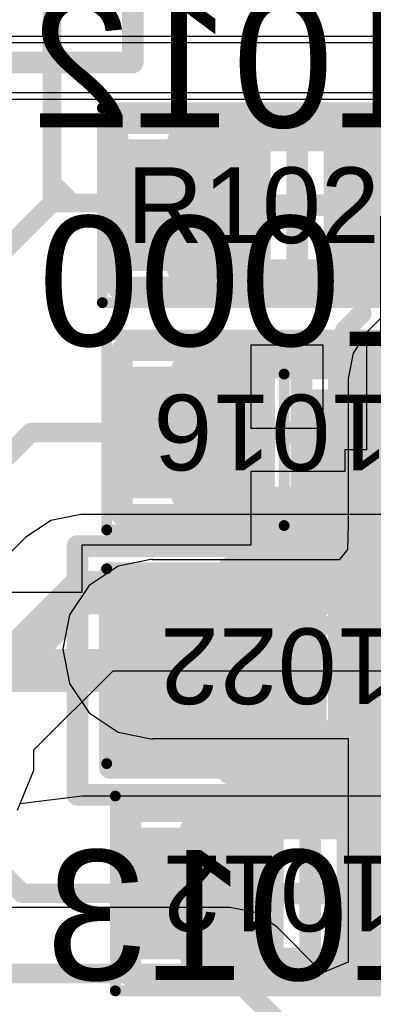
# Model space of a CAD drawing. Header units: inches. Extents: x -6 to 11.2, y -2.2 to 8.3.
# Tile 168 of 256: x 2.309 to 2.3733, y 1.2995 to 1.4786. Entities that reach past the tile are written whole.
import ezdxf

# ---------------------------------------------------------------- set-up
doc = ezdxf.new("R2010")
doc.units = ezdxf.units.IN
doc.header["$MEASUREMENT"] = 0
for name, color, linetype in [('Board Layer Stack Bottom Overlay', 54, 'Continuous'), ('Board Layer Stack Bottom Solder', 6, 'Continuous'), ('Bottom Comp Body -Top13)-Comp Body -Bot14)', 56, 'Continuous'), ('Bottom Comp Outline -Top11)-Comp Outline -Bot12)', 56, 'Continuous'), ('Bottom Courtyard -Top15)-Courtyard -Bot16)', 56, 'Continuous'), ('Bottom Paste', 16, 'Continuous'), ('Dimension', 6, 'Continuous'), ('Layer 1- Top', 1, 'Continuous'), ('Layer 3- Inner', 16, 'Continuous'), ('Layer 4- Inner', 76, 'Continuous'), ('Layer 8- Bottom', 5, 'Continuous'), ('Top Comp Body -Top13)-Comp Body -Bot14)', 56, 'Continuous'), ('Top Comp Outline -Top11)-Comp Outline -Bot12)', 56, 'Continuous'), ('Top Courtyard -Top15)-Courtyard -Bot16)', 56, 'Continuous'), ('Top Overlay', 2, 'Continuous'), ('Top Paste', 8, 'Continuous'), ('Top Solder', 216, 'Continuous')]:
    doc.layers.add(name, color=color, linetype=linetype)
doc.styles.add('Arial', font='txt', dxfattribs={"height": 0.2})

# ---------------------------------------------------------------- blocks, each defined once
blk = doc.blocks.new('DO_214AC_U_B_14')
at = {"layer": 'Bottom Courtyard -Top15)-Courtyard -Bot16)'}
for points in [[(0.14173, -0.0689, 0.00394, 0.00394, 0), (0.14173, 0.0689, 0.00394, 0.00394, 0)], [(-0.14173, -0.0689, 0.00394, 0.00394, 0), (0.14173, -0.0689, 0.00394, 0.00394, 0)]]:
    blk.add_lwpolyline(points, format="xyseb", dxfattribs=at)
blk.add_lwpolyline([(0.14075, -0.0689, 0.00197, 0.00197, 1), (0.14272, -0.0689, 0.00197, 0.00197, 1)], format="xyseb", close=True, dxfattribs=at)
blk.add_lwpolyline([(0.14075, -0.0689, 0.00197, 0.00197, 1), (0.14272, -0.0689, 0.00197, 0.00197, 1)], format="xyseb", close=True, dxfattribs=at)
blk = doc.blocks.new('L15002_035_263')
at = {"layer": 'Layer 1- Top'}
for points in [[(-0.03179, 0.01), (-0.00679, 0.01), (-0.00679, -0.01), (-0.03179, -0.01)], [(0.00679, 0.01), (0.03179, 0.01), (0.03179, -0.01), (0.00679, -0.01)]]:
    blk.add_hatch(color=7, dxfattribs=at).paths.add_polyline_path(points)
at = {"layer": 'Top Paste'}
for points in [[(-0.03179, 0.01), (-0.00679, 0.01), (-0.00679, -0.01), (-0.03179, -0.01)], [(0.00679, 0.01), (0.03179, 0.01), (0.03179, -0.01), (0.00679, -0.01)]]:
    blk.add_hatch(color=8, dxfattribs=at).paths.add_polyline_path(points)
at = {"layer": 'Top Solder'}
for points in [[(-0.03376, 0.01197), (-0.00482, 0.01197), (-0.00482, -0.01197), (-0.03376, -0.01197)], [(0.00482, 0.01197), (0.03376, 0.01197), (0.03376, -0.01197), (0.00482, -0.01197)]]:
    blk.add_hatch(color=216, dxfattribs=at).paths.add_polyline_path(points)
at = {"layer": 'Top Comp Body -Top13)-Comp Body -Bot14)'}
for points in [[(0.02165, 0.01181, 0.00394, 0.00394, 0), (-0.02165, 0.01181, 0.00394, 0.00394, 0)], [(0.02165, 0.01181, 0.00394, 0.00394, 0), (0.02165, -0.01181, 0.00394, 0.00394, 0)], [(0.02165, -0.01181, 0.00394, 0.00394, 0), (-0.02165, -0.01181, 0.00394, 0.00394, 0)]]:
    blk.add_lwpolyline(points, format="xyseb", dxfattribs=at)
for points in [[(0.02067, 0.01181, 0.00197, 0.00197, 1), (0.02264, 0.01181, 0.00197, 0.00197, 1)], [(0.02067, 0.01181, 0.00197, 0.00197, 1), (0.02264, 0.01181, 0.00197, 0.00197, 1)], [(0.02067, -0.01181, 0.00197, 0.00197, 1), (0.02264, -0.01181, 0.00197, 0.00197, 1)], [(0.02067, -0.01181, 0.00197, 0.00197, 1), (0.02264, -0.01181, 0.00197, 0.00197, 1)]]:
    blk.add_lwpolyline(points, format="xyseb", close=True, dxfattribs=at)
at = {"layer": 'Top Comp Outline -Top11)-Comp Outline -Bot12)'}
for points in [[(0.03268, 0.01496, 0.00394, 0.00394, 0), (-0.03268, 0.01496, 0.00394, 0.00394, 0)], [(0.03268, 0.01496, 0.00394, 0.00394, 0), (0.03268, -0.01496, 0.00394, 0.00394, 0)], [(0.03268, -0.01496, 0.00394, 0.00394, 0), (-0.03268, -0.01496, 0.00394, 0.00394, 0)]]:
    blk.add_lwpolyline(points, format="xyseb", dxfattribs=at)
for points in [[(0.03169, 0.01496, 0.00197, 0.00197, 1), (0.03366, 0.01496, 0.00197, 0.00197, 1)], [(0.03169, 0.01496, 0.00197, 0.00197, 1), (0.03366, 0.01496, 0.00197, 0.00197, 1)], [(0.03169, -0.01496, 0.00197, 0.00197, 1), (0.03366, -0.01496, 0.00197, 0.00197, 1)], [(0.03169, -0.01496, 0.00197, 0.00197, 1), (0.03366, -0.01496, 0.00197, 0.00197, 1)]]:
    blk.add_lwpolyline(points, format="xyseb", close=True, dxfattribs=at)
at = {"layer": 'Top Courtyard -Top15)-Courtyard -Bot16)'}
for points in [[(0.03543, 0.01772, 0.00197, 0.00197, 0), (-0.03543, 0.01772, 0.00197, 0.00197, 0)], [(0.03543, 0.01772, 0.00197, 0.00197, 0), (0.03543, -0.01772, 0.00197, 0.00197, 0)], [(0, 0.01181, 0.00394, 0.00394, 0), (0, -0.01181, 0.00394, 0.00394, 0)], [(0.01181, 0, 0.00394, 0.00394, 0), (-0.01181, 0, 0.00394, 0.00394, 0)], [(0.03543, -0.01772, 0.00197, 0.00197, 0), (-0.03543, -0.01772, 0.00197, 0.00197, 0)]]:
    blk.add_lwpolyline(points, format="xyseb", dxfattribs=at)
for points in [[(0.03494, 0.01772, 0.000984, 0.000984, 1), (0.03593, 0.01772, 0.000984, 0.000984, 1)], [(0.03494, 0.01772, 0.000984, 0.000984, 1), (0.03593, 0.01772, 0.000984, 0.000984, 1)], [(-0.00098, 0.01181, 0.00197, 0.00197, 1), (0.00098, 0.01181, 0.00197, 0.00197, 1)], [(-0.0128, 0, 0.00197, 0.00197, 1), (-0.01083, 0, 0.00197, 0.00197, 1)], [(0.01083, 0, 0.00197, 0.00197, 1), (0.0128, 0, 0.00197, 0.00197, 1)], [(-0.00098, -0.01181, 0.00197, 0.00197, 1), (0.00098, -0.01181, 0.00197, 0.00197, 1)], [(0.03494, -0.01772, 0.000984, 0.000984, 1), (0.03593, -0.01772, 0.000984, 0.000984, 1)], [(0.03494, -0.01772, 0.000984, 0.000984, 1), (0.03593, -0.01772, 0.000984, 0.000984, 1)]]:
    blk.add_lwpolyline(points, format="xyseb", close=True, dxfattribs=at)
at = {"layer": 'Top Overlay'}
for points in [[(0.01988, 0.01614, 0.00394, 0.00394, 0), (-0.0187, 0.01614, 0.00394, 0.00394, 0)], [(0.01988, -0.01614, 0.00394, 0.00394, 0), (-0.0187, -0.01614, 0.00394, 0.00394, 0)]]:
    blk.add_lwpolyline(points, format="xyseb", dxfattribs=at)
for points in [[(0.0189, 0.01614, 0.00197, 0.00197, 1), (0.02087, 0.01614, 0.00197, 0.00197, 1)], [(0.0189, -0.01614, 0.00197, 0.00197, 1), (0.02087, -0.01614, 0.00197, 0.00197, 1)]]:
    blk.add_lwpolyline(points, format="xyseb", close=True, dxfattribs=at)
at = {"layer": 'Top Comp Outline -Top11)-Comp Outline -Bot12)', "style": 'Arial'}
blk.add_text('R1022', height=0.01378, dxfattribs=at).set_placement((-0.03099, -0.00689))
blk = doc.blocks.new('L15002_035_265')
at = {"layer": 'Layer 1- Top'}
for points in [[(-0.03179, 0.01), (-0.00679, 0.01), (-0.00679, -0.01), (-0.03179, -0.01)], [(0.00679, 0.01), (0.03179, 0.01), (0.03179, -0.01), (0.00679, -0.01)]]:
    blk.add_hatch(color=7, dxfattribs=at).paths.add_polyline_path(points)
at = {"layer": 'Top Paste'}
for points in [[(-0.03179, 0.01), (-0.00679, 0.01), (-0.00679, -0.01), (-0.03179, -0.01)], [(0.00679, 0.01), (0.03179, 0.01), (0.03179, -0.01), (0.00679, -0.01)]]:
    blk.add_hatch(color=8, dxfattribs=at).paths.add_polyline_path(points)
at = {"layer": 'Top Solder'}
for points in [[(-0.03376, 0.01197), (-0.00482, 0.01197), (-0.00482, -0.01197), (-0.03376, -0.01197)], [(0.00482, 0.01197), (0.03376, 0.01197), (0.03376, -0.01197), (0.00482, -0.01197)]]:
    blk.add_hatch(color=216, dxfattribs=at).paths.add_polyline_path(points)
at = {"layer": 'Top Comp Body -Top13)-Comp Body -Bot14)'}
for points in [[(-0.02165, -0.01181, 0.00394, 0.00394, 0), (-0.02165, 0.01181, 0.00394, 0.00394, 0)], [(-0.02165, 0.01181, 0.00394, 0.00394, 0), (0.02165, 0.01181, 0.00394, 0.00394, 0)], [(-0.02165, -0.01181, 0.00394, 0.00394, 0), (0.02165, -0.01181, 0.00394, 0.00394, 0)]]:
    blk.add_lwpolyline(points, format="xyseb", dxfattribs=at)
for points in [[(-0.02264, 0.01181, 0.00197, 0.00197, 1), (-0.02067, 0.01181, 0.00197, 0.00197, 1)], [(-0.02264, 0.01181, 0.00197, 0.00197, 1), (-0.02067, 0.01181, 0.00197, 0.00197, 1)], [(-0.02264, -0.01181, 0.00197, 0.00197, 1), (-0.02067, -0.01181, 0.00197, 0.00197, 1)], [(-0.02264, -0.01181, 0.00197, 0.00197, 1), (-0.02067, -0.01181, 0.00197, 0.00197, 1)]]:
    blk.add_lwpolyline(points, format="xyseb", close=True, dxfattribs=at)
at = {"layer": 'Top Comp Outline -Top11)-Comp Outline -Bot12)'}
for points in [[(-0.03268, 0.01496, 0.00394, 0.00394, 0), (0.03268, 0.01496, 0.00394, 0.00394, 0)], [(-0.03268, -0.01496, 0.00394, 0.00394, 0), (-0.03268, 0.01496, 0.00394, 0.00394, 0)], [(-0.03268, -0.01496, 0.00394, 0.00394, 0), (0.03268, -0.01496, 0.00394, 0.00394, 0)]]:
    blk.add_lwpolyline(points, format="xyseb", dxfattribs=at)
for points in [[(-0.03366, 0.01496, 0.00197, 0.00197, 1), (-0.03169, 0.01496, 0.00197, 0.00197, 1)], [(-0.03366, 0.01496, 0.00197, 0.00197, 1), (-0.03169, 0.01496, 0.00197, 0.00197, 1)], [(-0.03366, -0.01496, 0.00197, 0.00197, 1), (-0.03169, -0.01496, 0.00197, 0.00197, 1)], [(-0.03366, -0.01496, 0.00197, 0.00197, 1), (-0.03169, -0.01496, 0.00197, 0.00197, 1)]]:
    blk.add_lwpolyline(points, format="xyseb", close=True, dxfattribs=at)
at = {"layer": 'Top Courtyard -Top15)-Courtyard -Bot16)'}
for points in [[(-0.03543, 0.01772, 0.00197, 0.00197, 0), (0.03543, 0.01772, 0.00197, 0.00197, 0)], [(-0.03543, -0.01772, 0.00197, 0.00197, 0), (-0.03543, 0.01772, 0.00197, 0.00197, 0)], [(0, -0.01181, 0.00394, 0.00394, 0), (0, 0.01181, 0.00394, 0.00394, 0)], [(-0.01181, 0, 0.00394, 0.00394, 0), (0.01181, 0, 0.00394, 0.00394, 0)], [(-0.03543, -0.01772, 0.00197, 0.00197, 0), (0.03543, -0.01772, 0.00197, 0.00197, 0)]]:
    blk.add_lwpolyline(points, format="xyseb", dxfattribs=at)
for points in [[(-0.03593, 0.01772, 0.000984, 0.000984, 1), (-0.03494, 0.01772, 0.000984, 0.000984, 1)], [(-0.03593, 0.01772, 0.000984, 0.000984, 1), (-0.03494, 0.01772, 0.000984, 0.000984, 1)], [(-0.00098, 0.01181, 0.00197, 0.00197, 1), (0.00098, 0.01181, 0.00197, 0.00197, 1)], [(-0.0128, 0, 0.00197, 0.00197, 1), (-0.01083, 0, 0.00197, 0.00197, 1)], [(0.01083, 0, 0.00197, 0.00197, 1), (0.0128, 0, 0.00197, 0.00197, 1)], [(-0.00098, -0.01181, 0.00197, 0.00197, 1), (0.00098, -0.01181, 0.00197, 0.00197, 1)], [(-0.03593, -0.01772, 0.000984, 0.000984, 1), (-0.03494, -0.01772, 0.000984, 0.000984, 1)], [(-0.03593, -0.01772, 0.000984, 0.000984, 1), (-0.03494, -0.01772, 0.000984, 0.000984, 1)]]:
    blk.add_lwpolyline(points, format="xyseb", close=True, dxfattribs=at)
at = {"layer": 'Top Overlay'}
for points in [[(-0.0187, 0.01614, 0.00394, 0.00394, 0), (0.01988, 0.01614, 0.00394, 0.00394, 0)], [(-0.0187, -0.01614, 0.00394, 0.00394, 0), (0.01988, -0.01614, 0.00394, 0.00394, 0)]]:
    blk.add_lwpolyline(points, format="xyseb", dxfattribs=at)
for points in [[(-0.01969, 0.01614, 0.00197, 0.00197, 1), (-0.01772, 0.01614, 0.00197, 0.00197, 1)], [(-0.01969, -0.01614, 0.00197, 0.00197, 1), (-0.01772, -0.01614, 0.00197, 0.00197, 1)]]:
    blk.add_lwpolyline(points, format="xyseb", close=True, dxfattribs=at)
at = {"layer": 'Top Comp Outline -Top11)-Comp Outline -Bot12)', "style": 'Arial'}
blk.add_text('R1020', height=0.01378, rotation=360, dxfattribs=at).set_placement((-0.03099, -0.00689))
blk = doc.blocks.new('L15002_035_269')
at = {"layer": 'Layer 1- Top'}
for points in [[(-0.03179, 0.01), (-0.00679, 0.01), (-0.00679, -0.01), (-0.03179, -0.01)], [(0.00679, 0.01), (0.03179, 0.01), (0.03179, -0.01), (0.00679, -0.01)]]:
    blk.add_hatch(color=7, dxfattribs=at).paths.add_polyline_path(points)
at = {"layer": 'Top Paste'}
for points in [[(-0.03179, 0.01), (-0.00679, 0.01), (-0.00679, -0.01), (-0.03179, -0.01)], [(0.00679, 0.01), (0.03179, 0.01), (0.03179, -0.01), (0.00679, -0.01)]]:
    blk.add_hatch(color=8, dxfattribs=at).paths.add_polyline_path(points)
at = {"layer": 'Top Solder'}
for points in [[(-0.03376, 0.01197), (-0.00482, 0.01197), (-0.00482, -0.01197), (-0.03376, -0.01197)], [(0.00482, 0.01197), (0.03376, 0.01197), (0.03376, -0.01197), (0.00482, -0.01197)]]:
    blk.add_hatch(color=216, dxfattribs=at).paths.add_polyline_path(points)
at = {"layer": 'Top Comp Body -Top13)-Comp Body -Bot14)'}
for points in [[(0.02165, 0.01181, 0.00394, 0.00394, 0), (-0.02165, 0.01181, 0.00394, 0.00394, 0)], [(0.02165, 0.01181, 0.00394, 0.00394, 0), (0.02165, -0.01181, 0.00394, 0.00394, 0)], [(0.02165, -0.01181, 0.00394, 0.00394, 0), (-0.02165, -0.01181, 0.00394, 0.00394, 0)]]:
    blk.add_lwpolyline(points, format="xyseb", dxfattribs=at)
for points in [[(0.02067, 0.01181, 0.00197, 0.00197, 1), (0.02264, 0.01181, 0.00197, 0.00197, 1)], [(0.02067, 0.01181, 0.00197, 0.00197, 1), (0.02264, 0.01181, 0.00197, 0.00197, 1)], [(0.02067, -0.01181, 0.00197, 0.00197, 1), (0.02264, -0.01181, 0.00197, 0.00197, 1)], [(0.02067, -0.01181, 0.00197, 0.00197, 1), (0.02264, -0.01181, 0.00197, 0.00197, 1)]]:
    blk.add_lwpolyline(points, format="xyseb", close=True, dxfattribs=at)
at = {"layer": 'Top Comp Outline -Top11)-Comp Outline -Bot12)'}
for points in [[(0.03268, 0.01496, 0.00394, 0.00394, 0), (-0.03268, 0.01496, 0.00394, 0.00394, 0)], [(0.03268, 0.01496, 0.00394, 0.00394, 0), (0.03268, -0.01496, 0.00394, 0.00394, 0)], [(0.03268, -0.01496, 0.00394, 0.00394, 0), (-0.03268, -0.01496, 0.00394, 0.00394, 0)]]:
    blk.add_lwpolyline(points, format="xyseb", dxfattribs=at)
for points in [[(0.03169, 0.01496, 0.00197, 0.00197, 1), (0.03366, 0.01496, 0.00197, 0.00197, 1)], [(0.03169, 0.01496, 0.00197, 0.00197, 1), (0.03366, 0.01496, 0.00197, 0.00197, 1)], [(0.03169, -0.01496, 0.00197, 0.00197, 1), (0.03366, -0.01496, 0.00197, 0.00197, 1)], [(0.03169, -0.01496, 0.00197, 0.00197, 1), (0.03366, -0.01496, 0.00197, 0.00197, 1)]]:
    blk.add_lwpolyline(points, format="xyseb", close=True, dxfattribs=at)
at = {"layer": 'Top Courtyard -Top15)-Courtyard -Bot16)'}
for points in [[(0.03543, 0.01772, 0.00197, 0.00197, 0), (-0.03543, 0.01772, 0.00197, 0.00197, 0)], [(0.03543, 0.01772, 0.00197, 0.00197, 0), (0.03543, -0.01772, 0.00197, 0.00197, 0)], [(0, 0.01181, 0.00394, 0.00394, 0), (0, -0.01181, 0.00394, 0.00394, 0)], [(0.01181, 0, 0.00394, 0.00394, 0), (-0.01181, 0, 0.00394, 0.00394, 0)], [(0.03543, -0.01772, 0.00197, 0.00197, 0), (-0.03543, -0.01772, 0.00197, 0.00197, 0)]]:
    blk.add_lwpolyline(points, format="xyseb", dxfattribs=at)
for points in [[(0.03494, 0.01772, 0.000984, 0.000984, 1), (0.03593, 0.01772, 0.000984, 0.000984, 1)], [(0.03494, 0.01772, 0.000984, 0.000984, 1), (0.03593, 0.01772, 0.000984, 0.000984, 1)], [(-0.00098, 0.01181, 0.00197, 0.00197, 1), (0.00098, 0.01181, 0.00197, 0.00197, 1)], [(-0.0128, 0, 0.00197, 0.00197, 1), (-0.01083, 0, 0.00197, 0.00197, 1)], [(0.01083, 0, 0.00197, 0.00197, 1), (0.0128, 0, 0.00197, 0.00197, 1)], [(-0.00098, -0.01181, 0.00197, 0.00197, 1), (0.00098, -0.01181, 0.00197, 0.00197, 1)], [(0.03494, -0.01772, 0.000984, 0.000984, 1), (0.03593, -0.01772, 0.000984, 0.000984, 1)], [(0.03494, -0.01772, 0.000984, 0.000984, 1), (0.03593, -0.01772, 0.000984, 0.000984, 1)]]:
    blk.add_lwpolyline(points, format="xyseb", close=True, dxfattribs=at)
at = {"layer": 'Top Overlay'}
for points in [[(0.01988, 0.01614, 0.00394, 0.00394, 0), (-0.0187, 0.01614, 0.00394, 0.00394, 0)], [(0.01988, -0.01614, 0.00394, 0.00394, 0), (-0.0187, -0.01614, 0.00394, 0.00394, 0)]]:
    blk.add_lwpolyline(points, format="xyseb", dxfattribs=at)
for points in [[(0.0189, 0.01614, 0.00197, 0.00197, 1), (0.02087, 0.01614, 0.00197, 0.00197, 1)], [(0.0189, -0.01614, 0.00197, 0.00197, 1), (0.02087, -0.01614, 0.00197, 0.00197, 1)]]:
    blk.add_lwpolyline(points, format="xyseb", close=True, dxfattribs=at)
at = {"layer": 'Top Comp Outline -Top11)-Comp Outline -Bot12)', "style": 'Arial'}
blk.add_text('R1016', height=0.01378, dxfattribs=at).set_placement((-0.02985, -0.00689))
blk = doc.blocks.new('L15002_035_273')
at = {"layer": 'Layer 1- Top'}
for points in [[(-0.03179, 0.01), (-0.00679, 0.01), (-0.00679, -0.01), (-0.03179, -0.01)], [(0.00679, 0.01), (0.03179, 0.01), (0.03179, -0.01), (0.00679, -0.01)]]:
    blk.add_hatch(color=7, dxfattribs=at).paths.add_polyline_path(points)
at = {"layer": 'Top Paste'}
for points in [[(-0.03179, 0.01), (-0.00679, 0.01), (-0.00679, -0.01), (-0.03179, -0.01)], [(0.00679, 0.01), (0.03179, 0.01), (0.03179, -0.01), (0.00679, -0.01)]]:
    blk.add_hatch(color=8, dxfattribs=at).paths.add_polyline_path(points)
at = {"layer": 'Top Solder'}
for points in [[(-0.03376, 0.01197), (-0.00482, 0.01197), (-0.00482, -0.01197), (-0.03376, -0.01197)], [(0.00482, 0.01197), (0.03376, 0.01197), (0.03376, -0.01197), (0.00482, -0.01197)]]:
    blk.add_hatch(color=216, dxfattribs=at).paths.add_polyline_path(points)
at = {"layer": 'Top Comp Body -Top13)-Comp Body -Bot14)'}
for points in [[(0.02165, 0.01181, 0.00394, 0.00394, 0), (-0.02165, 0.01181, 0.00394, 0.00394, 0)], [(0.02165, 0.01181, 0.00394, 0.00394, 0), (0.02165, -0.01181, 0.00394, 0.00394, 0)], [(0.02165, -0.01181, 0.00394, 0.00394, 0), (-0.02165, -0.01181, 0.00394, 0.00394, 0)]]:
    blk.add_lwpolyline(points, format="xyseb", dxfattribs=at)
for points in [[(0.02067, 0.01181, 0.00197, 0.00197, 1), (0.02264, 0.01181, 0.00197, 0.00197, 1)], [(0.02067, 0.01181, 0.00197, 0.00197, 1), (0.02264, 0.01181, 0.00197, 0.00197, 1)], [(0.02067, -0.01181, 0.00197, 0.00197, 1), (0.02264, -0.01181, 0.00197, 0.00197, 1)], [(0.02067, -0.01181, 0.00197, 0.00197, 1), (0.02264, -0.01181, 0.00197, 0.00197, 1)]]:
    blk.add_lwpolyline(points, format="xyseb", close=True, dxfattribs=at)
at = {"layer": 'Top Comp Outline -Top11)-Comp Outline -Bot12)'}
for points in [[(0.03268, 0.01496, 0.00394, 0.00394, 0), (-0.03268, 0.01496, 0.00394, 0.00394, 0)], [(0.03268, 0.01496, 0.00394, 0.00394, 0), (0.03268, -0.01496, 0.00394, 0.00394, 0)], [(0.03268, -0.01496, 0.00394, 0.00394, 0), (-0.03268, -0.01496, 0.00394, 0.00394, 0)]]:
    blk.add_lwpolyline(points, format="xyseb", dxfattribs=at)
for points in [[(0.03169, 0.01496, 0.00197, 0.00197, 1), (0.03366, 0.01496, 0.00197, 0.00197, 1)], [(0.03169, 0.01496, 0.00197, 0.00197, 1), (0.03366, 0.01496, 0.00197, 0.00197, 1)], [(0.03169, -0.01496, 0.00197, 0.00197, 1), (0.03366, -0.01496, 0.00197, 0.00197, 1)], [(0.03169, -0.01496, 0.00197, 0.00197, 1), (0.03366, -0.01496, 0.00197, 0.00197, 1)]]:
    blk.add_lwpolyline(points, format="xyseb", close=True, dxfattribs=at)
at = {"layer": 'Top Courtyard -Top15)-Courtyard -Bot16)'}
for points in [[(0.03543, 0.01772, 0.00197, 0.00197, 0), (-0.03543, 0.01772, 0.00197, 0.00197, 0)], [(0.03543, 0.01772, 0.00197, 0.00197, 0), (0.03543, -0.01772, 0.00197, 0.00197, 0)], [(0, 0.01181, 0.00394, 0.00394, 0), (0, -0.01181, 0.00394, 0.00394, 0)], [(0.01181, 0, 0.00394, 0.00394, 0), (-0.01181, 0, 0.00394, 0.00394, 0)], [(0.03543, -0.01772, 0.00197, 0.00197, 0), (-0.03543, -0.01772, 0.00197, 0.00197, 0)]]:
    blk.add_lwpolyline(points, format="xyseb", dxfattribs=at)
for points in [[(0.03494, 0.01772, 0.000984, 0.000984, 1), (0.03593, 0.01772, 0.000984, 0.000984, 1)], [(0.03494, 0.01772, 0.000984, 0.000984, 1), (0.03593, 0.01772, 0.000984, 0.000984, 1)], [(-0.00098, 0.01181, 0.00197, 0.00197, 1), (0.00098, 0.01181, 0.00197, 0.00197, 1)], [(-0.0128, 0, 0.00197, 0.00197, 1), (-0.01083, 0, 0.00197, 0.00197, 1)], [(0.01083, 0, 0.00197, 0.00197, 1), (0.0128, 0, 0.00197, 0.00197, 1)], [(-0.00098, -0.01181, 0.00197, 0.00197, 1), (0.00098, -0.01181, 0.00197, 0.00197, 1)], [(0.03494, -0.01772, 0.000984, 0.000984, 1), (0.03593, -0.01772, 0.000984, 0.000984, 1)], [(0.03494, -0.01772, 0.000984, 0.000984, 1), (0.03593, -0.01772, 0.000984, 0.000984, 1)]]:
    blk.add_lwpolyline(points, format="xyseb", close=True, dxfattribs=at)
at = {"layer": 'Top Overlay'}
for points in [[(0.01988, 0.01614, 0.00394, 0.00394, 0), (-0.0187, 0.01614, 0.00394, 0.00394, 0)], [(0.01988, -0.01614, 0.00394, 0.00394, 0), (-0.0187, -0.01614, 0.00394, 0.00394, 0)]]:
    blk.add_lwpolyline(points, format="xyseb", dxfattribs=at)
for points in [[(0.0189, 0.01614, 0.00197, 0.00197, 1), (0.02087, 0.01614, 0.00197, 0.00197, 1)], [(0.0189, -0.01614, 0.00197, 0.00197, 1), (0.02087, -0.01614, 0.00197, 0.00197, 1)]]:
    blk.add_lwpolyline(points, format="xyseb", close=True, dxfattribs=at)
at = {"layer": 'Top Comp Outline -Top11)-Comp Outline -Bot12)', "style": 'Arial'}
blk.add_text('R1012', height=0.01378, dxfattribs=at).set_placement((-0.02985, -0.00689))
blk = doc.blocks.new('IND_0402_B_315')
at = {"layer": 'Board Layer Stack Bottom Solder'}
for points in [[(-0.00291, 0.0158), (-0.00291, -0.0158), (-0.0404, -0.0158), (-0.0404, 0.0158)], [(0.0404, 0.0158), (0.0404, -0.0158), (0.00291, -0.0158), (0.00291, 0.0158)]]:
    blk.add_hatch(color=6, dxfattribs=at).paths.add_polyline_path(points)
at = {"layer": 'Bottom Paste'}
blk.add_hatch(color=16, dxfattribs=at).paths.add_polyline_path([(0.0374, 0.0128), (0.0374, -0.0128), (0.00591, -0.0128), (0.00591, 0.0128)])
at = {"layer": 'Layer 8- Bottom'}
blk.add_hatch(color=7, dxfattribs=at).paths.add_polyline_path([(0.0374, 0.0128), (0.0374, -0.0128), (0.00591, -0.0128), (0.00591, 0.0128)])
at = {"layer": 'Board Layer Stack Bottom Overlay'}
for points in [[(0.02067, 0.0187, 0.00394, 0.00394, 0), (-0.02264, 0.0187, 0.00394, 0.00394, 0)], [(0.02067, -0.0187, 0.00394, 0.00394, 0), (-0.02264, -0.0187, 0.00394, 0.00394, 0)]]:
    blk.add_lwpolyline(points, format="xyseb", dxfattribs=at)
for points in [[(0.01969, 0.0187, 0.00197, 0.00197, 1), (0.02165, 0.0187, 0.00197, 0.00197, 1)], [(0.01969, -0.0187, 0.00197, 0.00197, 1), (0.02165, -0.0187, 0.00197, 0.00197, 1)]]:
    blk.add_lwpolyline(points, format="xyseb", close=True, dxfattribs=at)
at = {"layer": 'Bottom Courtyard -Top15)-Courtyard -Bot16)'}
for points in [[(0.04823, 0.02264, 0.00394, 0.00394, 0), (-0.04823, 0.02264, 0.00394, 0.00394, 0)], [(0.04823, 0.02264, 0.00394, 0.00394, 0), (0.04823, -0.02264, 0.00394, 0.00394, 0)], [(0, 0.01083, 0.00394, 0.00394, 0), (0, -0.01083, 0.00394, 0.00394, 0)], [(0.01083, 0, 0.00394, 0.00394, 0), (-0.01083, 0, 0.00394, 0.00394, 0)], [(0.04823, -0.02264, 0.00394, 0.00394, 0), (-0.04823, -0.02264, 0.00394, 0.00394, 0)]]:
    blk.add_lwpolyline(points, format="xyseb", dxfattribs=at)
for points in [[(0.04724, 0.02264, 0.00197, 0.00197, 1), (0.04921, 0.02264, 0.00197, 0.00197, 1)], [(0.04724, 0.02264, 0.00197, 0.00197, 1), (0.04921, 0.02264, 0.00197, 0.00197, 1)], [(-0.00098, 0.01083, 0.00197, 0.00197, 1), (0.00098, 0.01083, 0.00197, 0.00197, 1)], [(0.00984, 0, 0.00197, 0.00197, 1), (0.01181, 0, 0.00197, 0.00197, 1)], [(-0.00098, -0.01083, 0.00197, 0.00197, 1), (0.00098, -0.01083, 0.00197, 0.00197, 1)], [(0.04724, -0.02264, 0.00197, 0.00197, 1), (0.04921, -0.02264, 0.00197, 0.00197, 1)], [(0.04724, -0.02264, 0.00197, 0.00197, 1), (0.04921, -0.02264, 0.00197, 0.00197, 1)]]:
    blk.add_lwpolyline(points, format="xyseb", close=True, dxfattribs=at)
at = {"layer": 'Dimension'}
for points in [[(0.04232, 0.01772, 0.00394, 0.00394, 0), (-0.04232, 0.01772, 0.00394, 0.00394, 0)], [(0.04232, 0.01772, 0.00394, 0.00394, 0), (0.04232, -0.01772, 0.00394, 0.00394, 0)], [(0.04232, -0.01772, 0.00394, 0.00394, 0), (-0.04232, -0.01772, 0.00394, 0.00394, 0)]]:
    blk.add_lwpolyline(points, format="xyseb", dxfattribs=at)
for points in [[(0.04134, 0.01772, 0.00197, 0.00197, 1), (0.04331, 0.01772, 0.00197, 0.00197, 1)], [(0.04134, 0.01772, 0.00197, 0.00197, 1), (0.04331, 0.01772, 0.00197, 0.00197, 1)], [(0.04134, -0.01772, 0.00197, 0.00197, 1), (0.04331, -0.01772, 0.00197, 0.00197, 1)], [(0.04134, -0.01772, 0.00197, 0.00197, 1), (0.04331, -0.01772, 0.00197, 0.00197, 1)]]:
    blk.add_lwpolyline(points, format="xyseb", close=True, dxfattribs=at)
blk = doc.blocks.new('CAPC0603X04_B____B_391')
at = {"layer": 'Board Layer Stack Bottom Solder'}
for points in [[(-0.00157, 0.01102), (-0.00157, -0.01102), (-0.01969, -0.01102), (-0.01969, 0.01102)], [(0.01969, 0.01102), (0.01969, -0.01102), (0.00157, -0.01102), (0.00157, 0.01102)]]:
    blk.add_hatch(color=6, dxfattribs=at).paths.add_polyline_path(points)
at = {"layer": 'Bottom Paste'}
for points in [[(-0.00354, 0.00906), (-0.00354, -0.00906), (-0.01772, -0.00906), (-0.01772, 0.00906)], [(0.01772, 0.00906), (0.01772, -0.00906), (0.00354, -0.00906), (0.00354, 0.00906)]]:
    blk.add_hatch(color=16, dxfattribs=at).paths.add_polyline_path(points)
at = {"layer": 'Layer 8- Bottom'}
for points in [[(-0.00354, 0.00906), (-0.00354, -0.00906), (-0.01772, -0.00906), (-0.01772, 0.00906)], [(0.01772, 0.00906), (0.01772, -0.00906), (0.00354, -0.00906), (0.00354, 0.00906)]]:
    blk.add_hatch(color=7, dxfattribs=at).paths.add_polyline_path(points)
at = {"layer": 'Bottom Comp Body -Top13)-Comp Body -Bot14)'}
for points in [[(-0.01476, 0.00886, 0.00394, 0.00394, 0), (0.01476, 0.00886, 0.00394, 0.00394, 0)], [(-0.01476, -0.00886, 0.00394, 0.00394, 0), (-0.01476, 0.00886, 0.00394, 0.00394, 0)], [(0.01476, -0.00886, 0.00394, 0.00394, 0), (0.01476, 0.00886, 0.00394, 0.00394, 0)], [(-0.01476, -0.00886, 0.00394, 0.00394, 0), (0.01476, -0.00886, 0.00394, 0.00394, 0)]]:
    blk.add_lwpolyline(points, format="xyseb", dxfattribs=at)
for points in [[(-0.01575, 0.00886, 0.00197, 0.00197, 1), (-0.01378, 0.00886, 0.00197, 0.00197, 1)], [(-0.01575, 0.00886, 0.00197, 0.00197, 1), (-0.01378, 0.00886, 0.00197, 0.00197, 1)], [(0.01378, 0.00886, 0.00197, 0.00197, 1), (0.01575, 0.00886, 0.00197, 0.00197, 1)], [(0.01378, 0.00886, 0.00197, 0.00197, 1), (0.01575, 0.00886, 0.00197, 0.00197, 1)], [(-0.01575, -0.00886, 0.00197, 0.00197, 1), (-0.01378, -0.00886, 0.00197, 0.00197, 1)], [(-0.01575, -0.00886, 0.00197, 0.00197, 1), (-0.01378, -0.00886, 0.00197, 0.00197, 1)], [(0.01378, -0.00886, 0.00197, 0.00197, 1), (0.01575, -0.00886, 0.00197, 0.00197, 1)], [(0.01378, -0.00886, 0.00197, 0.00197, 1), (0.01575, -0.00886, 0.00197, 0.00197, 1)]]:
    blk.add_lwpolyline(points, format="xyseb", close=True, dxfattribs=at)
at = {"layer": 'Bottom Comp Outline -Top11)-Comp Outline -Bot12)'}
for points in [[(-0.01476, -0.00886, 0.00394, 0.00394, 0), (-0.01476, 0.00886, 0.00394, 0.00394, 0)], [(-0.01476, 0.00886, 0.00394, 0.00394, 0), (0.01476, 0.00886, 0.00394, 0.00394, 0)], [(0.01476, -0.00886, 0.00394, 0.00394, 0), (0.01476, 0.00886, 0.00394, 0.00394, 0)], [(-0.01476, -0.00886, 0.00394, 0.00394, 0), (0.01476, -0.00886, 0.00394, 0.00394, 0)]]:
    blk.add_lwpolyline(points, format="xyseb", dxfattribs=at)
for points in [[(-0.01575, 0.00886, 0.00197, 0.00197, 1), (-0.01378, 0.00886, 0.00197, 0.00197, 1)], [(-0.01575, 0.00886, 0.00197, 0.00197, 1), (-0.01378, 0.00886, 0.00197, 0.00197, 1)], [(0.01378, 0.00886, 0.00197, 0.00197, 1), (0.01575, 0.00886, 0.00197, 0.00197, 1)], [(0.01378, 0.00886, 0.00197, 0.00197, 1), (0.01575, 0.00886, 0.00197, 0.00197, 1)], [(-0.01575, -0.00886, 0.00197, 0.00197, 1), (-0.01378, -0.00886, 0.00197, 0.00197, 1)], [(-0.01575, -0.00886, 0.00197, 0.00197, 1), (-0.01378, -0.00886, 0.00197, 0.00197, 1)], [(0.01378, -0.00886, 0.00197, 0.00197, 1), (0.01575, -0.00886, 0.00197, 0.00197, 1)], [(0.01378, -0.00886, 0.00197, 0.00197, 1), (0.01575, -0.00886, 0.00197, 0.00197, 1)]]:
    blk.add_lwpolyline(points, format="xyseb", close=True, dxfattribs=at)
at = {"layer": 'Bottom Courtyard -Top15)-Courtyard -Bot16)'}
for points in [[(-0.02165, -0.01378, 0.00197, 0.00197, 0), (-0.02165, 0.01378, 0.00197, 0.00197, 0)], [(-0.02165, 0.01378, 0.00197, 0.00197, 0), (0.02165, 0.01378, 0.00197, 0.00197, 0)], [(0.02165, -0.01378, 0.00197, 0.00197, 0), (0.02165, 0.01378, 0.00197, 0.00197, 0)], [(0, -0.00886, 0.00394, 0.00394, 0), (0, 0.00886, 0.00394, 0.00394, 0)], [(-0.00886, 0, 0.00394, 0.00394, 0), (0.00886, 0, 0.00394, 0.00394, 0)], [(-0.02165, -0.01378, 0.00197, 0.00197, 0), (0.02165, -0.01378, 0.00197, 0.00197, 0)]]:
    blk.add_lwpolyline(points, format="xyseb", dxfattribs=at)
for points in [[(-0.02215, 0.01378, 0.000984, 0.000984, 1), (-0.02116, 0.01378, 0.000984, 0.000984, 1)], [(-0.02215, 0.01378, 0.000984, 0.000984, 1), (-0.02116, 0.01378, 0.000984, 0.000984, 1)], [(0.02116, 0.01378, 0.000984, 0.000984, 1), (0.02215, 0.01378, 0.000984, 0.000984, 1)], [(0.02116, 0.01378, 0.000984, 0.000984, 1), (0.02215, 0.01378, 0.000984, 0.000984, 1)], [(-0.00098, 0.00886, 0.00197, 0.00197, 1), (0.00098, 0.00886, 0.00197, 0.00197, 1)], [(-0.00984, 0, 0.00197, 0.00197, 1), (-0.00787, 0, 0.00197, 0.00197, 1)], [(0.00787, 0, 0.00197, 0.00197, 1), (0.00984, 0, 0.00197, 0.00197, 1)], [(-0.00098, -0.00886, 0.00197, 0.00197, 1), (0.00098, -0.00886, 0.00197, 0.00197, 1)], [(-0.02215, -0.01378, 0.000984, 0.000984, 1), (-0.02116, -0.01378, 0.000984, 0.000984, 1)], [(-0.02215, -0.01378, 0.000984, 0.000984, 1), (-0.02116, -0.01378, 0.000984, 0.000984, 1)], [(0.02116, -0.01378, 0.000984, 0.000984, 1), (0.02215, -0.01378, 0.000984, 0.000984, 1)], [(0.02116, -0.01378, 0.000984, 0.000984, 1), (0.02215, -0.01378, 0.000984, 0.000984, 1)]]:
    blk.add_lwpolyline(points, format="xyseb", close=True, dxfattribs=at)

msp = doc.modelspace()

# ---------------------------------------------------------------- linework, layer by layer
at = {"layer": 'Layer 1- Top'}
for points in [[(2.31486, 1.44892, 0.00339, 0.00339, 0), (2.31486, 1.49184, 0.00339, 0.00339, 0)], [(2.31486, 1.44892, 0.00339, 0.00339, 0), (2.31811, 1.44567, 0.00339, 0.00339, 0)], [(2.31486, 1.44528, 0.00339, 0.00339, 0), (2.31486, 1.44892, 0.00339, 0.00339, 0)], [(2.37874, 1.44488, 0.01181, 0.01181, 0), (2.40118, 1.44488, 0.01181, 0.01181, 0)], [(2.27678, 1.4072, 0.00339, 0.00339, 0), (2.31486, 1.44528, 0.00339, 0.00339, 0)], [(2.31486, 1.44528, 0.00339, 0.00339, 0), (2.31722, 1.44528, 0.00339, 0.00339, 0)], [(2.31722, 1.44528, 0.00339, 0.00339, 0), (2.33976, 1.44528, 0.00339, 0.00339, 0)], [(2.33976, 1.44528, 0.00339, 0.00339, 0), (2.34016, 1.44488, 0.00339, 0.00339, 0)], [(2.29291, 1.38543, 0.00354, 0.00354, 0), (2.31102, 1.40354, 0.00354, 0.00354, 0)], [(2.31102, 1.40354, 0.00354, 0.00354, 0), (2.34094, 1.40354, 0.00354, 0.00354, 0)], [(2.26417, 1.36575, 0.00354, 0.00354, 0), (2.30866, 1.36575, 0.00354, 0.00354, 0)], [(2.30866, 1.36575, 0.00354, 0.00354, 0), (2.31339, 1.36102, 0.00354, 0.00354, 0)], [(2.31339, 1.36102, 0.00354, 0.00354, 0), (2.34094, 1.36102, 0.00354, 0.00354, 0)], [(2.30276, 1.32638, 0.00354, 0.00354, 0), (2.30945, 1.31968, 0.00354, 0.00354, 0)], [(2.30945, 1.31968, 0.00354, 0.00354, 0), (2.34252, 1.31968, 0.00354, 0.00354, 0)]]:
    msp.add_lwpolyline(points, format="xyseb", dxfattribs=at)
for points in [[(2.31401, 1.44892, 0.00169, 0.00169, 1), (2.3157, 1.44892, 0.00169, 0.00169, 1)], [(2.31401, 1.44892, 0.00169, 0.00169, 1), (2.3157, 1.44892, 0.00169, 0.00169, 1)], [(2.31401, 1.44892, 0.00169, 0.00169, 1), (2.3157, 1.44892, 0.00169, 0.00169, 1)], [(2.37579, 1.44488, 0.00591, 0.00591, 1), (2.38169, 1.44488, 0.00591, 0.00591, 1)], [(2.31401, 1.44528, 0.00169, 0.00169, 1), (2.3157, 1.44528, 0.00169, 0.00169, 1)], [(2.31401, 1.44528, 0.00169, 0.00169, 1), (2.3157, 1.44528, 0.00169, 0.00169, 1)], [(2.31401, 1.44528, 0.00169, 0.00169, 1), (2.3157, 1.44528, 0.00169, 0.00169, 1)], [(2.31637, 1.44528, 0.00169, 0.00169, 1), (2.31806, 1.44528, 0.00169, 0.00169, 1)], [(2.31637, 1.44528, 0.00169, 0.00169, 1), (2.31806, 1.44528, 0.00169, 0.00169, 1)], [(2.31726, 1.44567, 0.00169, 0.00169, 1), (2.31896, 1.44567, 0.00169, 0.00169, 1)], [(2.33892, 1.44528, 0.00169, 0.00169, 1), (2.34061, 1.44528, 0.00169, 0.00169, 1)], [(2.33892, 1.44528, 0.00169, 0.00169, 1), (2.34061, 1.44528, 0.00169, 0.00169, 1)], [(2.33931, 1.44488, 0.00169, 0.00169, 1), (2.341, 1.44488, 0.00169, 0.00169, 1)], [(2.31014, 1.40354, 0.00177, 0.00177, 1), (2.31191, 1.40354, 0.00177, 0.00177, 1)], [(2.31014, 1.40354, 0.00177, 0.00177, 1), (2.31191, 1.40354, 0.00177, 0.00177, 1)], [(2.34006, 1.40354, 0.00177, 0.00177, 1), (2.34183, 1.40354, 0.00177, 0.00177, 1)], [(2.30778, 1.36575, 0.00177, 0.00177, 1), (2.30955, 1.36575, 0.00177, 0.00177, 1)], [(2.30778, 1.36575, 0.00177, 0.00177, 1), (2.30955, 1.36575, 0.00177, 0.00177, 1)], [(2.3125, 1.36102, 0.00177, 0.00177, 1), (2.31427, 1.36102, 0.00177, 0.00177, 1)], [(2.3125, 1.36102, 0.00177, 0.00177, 1), (2.31427, 1.36102, 0.00177, 0.00177, 1)], [(2.34006, 1.36102, 0.00177, 0.00177, 1), (2.34183, 1.36102, 0.00177, 0.00177, 1)], [(2.30856, 1.31968, 0.00177, 0.00177, 1), (2.31033, 1.31968, 0.00177, 0.00177, 1)], [(2.30856, 1.31968, 0.00177, 0.00177, 1), (2.31033, 1.31968, 0.00177, 0.00177, 1)], [(2.34163, 1.31968, 0.00177, 0.00177, 1), (2.34341, 1.31968, 0.00177, 0.00177, 1)]]:
    msp.add_lwpolyline(points, format="xyseb", close=True, dxfattribs=at)
at = {"layer": 'Layer 3- Inner'}
for p, q in [((2.38128, 1.43093), (2.37222, 1.42187)), ((2.37222, 1.42187), (2.36962, 1.41798)), ((2.36962, 1.41798), (2.36871, 1.41339)), ((2.36871, 1.41339), (2.36871, 1.38693)), ((2.36871, 1.38693), (2.3686, 1.38224)), ((2.3686, 1.38224), (2.36708, 1.38039)), ((2.33315, 1.38047), (2.32689, 1.37923)), ((2.33315, 1.38039), (2.33315, 1.38047)), ((2.36708, 1.38039), (2.33315, 1.38039)), ((2.32689, 1.37923), (2.32159, 1.37568)), ((2.32159, 1.37568), (2.31804, 1.37037)), ((2.31804, 1.37037), (2.3168, 1.36411)), ((2.3168, 1.36411), (2.3168, 1.36411)), ((2.3168, 1.36411), (2.3168, 1.36411)), ((2.3168, 1.36411), (2.3168, 1.36411)), ((2.3168, 1.36411), (2.31804, 1.35786)), ((2.31804, 1.35786), (2.32159, 1.35255)), ((2.32159, 1.35255), (2.32689, 1.349)), ((2.32689, 1.349), (2.33315, 1.34776)), ((2.33315, 1.34776), (2.33315, 1.34784)), ((2.33315, 1.34784), (2.36871, 1.34784)), ((2.36871, 1.34784), (2.36871, 1.30716)), ((2.34724, 1.31712), (2.16481, 1.31712)), ((2.35184, 1.31621), (2.34724, 1.31712)), ((2.35573, 1.3136), (2.35184, 1.31621)), ((2.36409, 1.30525), (2.35573, 1.3136)), ((2.36871, 1.30716), (2.36409, 1.30525))]:
    msp.add_line(p, q, dxfattribs=at)
for points in [[(2.32888, 1.36411, 0.00354, 0.00354, -0.414214), (2.33315, 1.36839, 0.00354, 0.00354, 0)], [(2.33315, 1.36839, 0.00354, 0.00354, 0), (2.40397, 1.36839, 0.00354, 0.00354, 0)], [(2.32888, 1.36411, 0.00354, 0.00354, 0), (2.32888, 1.36411, 0.00354, 0.00354, 0)], [(2.33315, 1.35984, 0.00354, 0.00354, -0.414214), (2.32888, 1.36411, 0.00354, 0.00354, 0)], [(2.33315, 1.35984, 0.00354, 0.00354, 0), (2.37539, 1.35984, 0.00354, 0.00354, 0)], [(2.15984, 1.30512, 0.00354, 0.00354, 0), (2.34724, 1.30512, 0.00354, 0.00354, 0)], [(2.34724, 1.30512, 0.00354, 0.00354, 0), (2.38543, 1.26693, 0.00354, 0.00354, 0)]]:
    msp.add_lwpolyline(points, format="xyseb", dxfattribs=at)
for points in [[(2.33227, 1.36839, 0.00177, 0.00177, 1), (2.33404, 1.36839, 0.00177, 0.00177, 1)], [(2.33227, 1.36839, 0.00177, 0.00177, 1), (2.33404, 1.36839, 0.00177, 0.00177, 1)], [(2.328, 1.36411, 0.00177, 0.00177, 1), (2.32977, 1.36411, 0.00177, 0.00177, 1)], [(2.328, 1.36411, 0.00177, 0.00177, 1), (2.32977, 1.36411, 0.00177, 0.00177, 1)], [(2.328, 1.36411, 0.00177, 0.00177, 1), (2.32977, 1.36411, 0.00177, 0.00177, 1)], [(2.328, 1.36411, 0.00177, 0.00177, 1), (2.32977, 1.36411, 0.00177, 0.00177, 1)], [(2.33227, 1.35984, 0.00177, 0.00177, 1), (2.33404, 1.35984, 0.00177, 0.00177, 1)], [(2.33227, 1.35984, 0.00177, 0.00177, 1), (2.33404, 1.35984, 0.00177, 0.00177, 1)], [(2.34636, 1.30512, 0.00177, 0.00177, 1), (2.34813, 1.30512, 0.00177, 0.00177, 1)], [(2.34636, 1.30512, 0.00177, 0.00177, 1), (2.34813, 1.30512, 0.00177, 0.00177, 1)]]:
    msp.add_lwpolyline(points, format="xyseb", close=True, dxfattribs=at)
at = {"layer": 'Layer 4- Inner'}
for p, q in [((2.53887, 1.47559), (2.05296, 1.47559)), ((2.21458, 1.46539), (2.53484, 1.46539)), ((2.32008, 1.38862), (2.31464, 1.38754)), ((2.39873, 1.38862), (2.32008, 1.38862)), ((2.31464, 1.38754), (2.31003, 1.38446)), ((2.31003, 1.38446), (2.29148, 1.36591)), ((2.31157, 1.34581), (2.32596, 1.3602)), ((2.32596, 1.3602), (2.40795, 1.3602)), ((2.31157, 1.34212), (2.31157, 1.34581)), ((2.30855, 1.33482), (2.31157, 1.34212))]:
    msp.add_line(p, q, dxfattribs=at)
for points in [[(2.29173, 1.34606, 0.00787, 0.00787, 0), (2.32008, 1.37441, 0.00787, 0.00787, 0)], [(2.32008, 1.37441, 0.00787, 0.00787, 0), (2.42362, 1.37441, 0.00787, 0.00787, 0)]]:
    msp.add_lwpolyline(points, format="xyseb", dxfattribs=at)
msp.add_lwpolyline([(2.31811, 1.37441, 0.00394, 0.00394, 1), (2.32205, 1.37441, 0.00394, 0.00394, 1)], format="xyseb", close=True, dxfattribs=at)
msp.add_lwpolyline([(2.31811, 1.37441, 0.00394, 0.00394, 1), (2.32205, 1.37441, 0.00394, 0.00394, 1)], format="xyseb", close=True, dxfattribs=at)
at = {"layer": 'Layer 8- Bottom'}
for p, q in [((2.53701, 1.47441), (2.22008, 1.47441)), ((2.22721, 1.46421), (2.37968, 1.46421)), ((2.36417, 1.41945), (2.35102, 1.41945)), ((2.35102, 1.41945), (2.35102, 1.40433)), ((2.36417, 1.40433), (2.36417, 1.41945)), ((2.385, 1.41945), (2.37205, 1.41945)), ((2.37205, 1.41945), (2.37205, 1.40039)), ((2.35102, 1.40433), (2.36417, 1.40433)), ((2.37205, 1.40039), (2.36811, 1.40039)), ((2.36811, 1.40039), (2.36811, 1.39646)), ((2.36811, 1.39646), (2.35102, 1.39646)), ((2.35102, 1.39646), (2.35102, 1.38303)), ((2.35102, 1.38303), (2.32031, 1.38303)), ((2.32031, 1.38303), (2.32031, 1.37445)), ((2.32031, 1.37445), (2.30456, 1.37445)), ((2.30907, 1.33607), (2.32031, 1.33744)), ((2.32031, 1.33744), (2.32031, 1.33744)), ((2.32031, 1.33744), (2.38092, 1.33744)), ((2.30855, 1.33482), (2.30907, 1.33607))]:
    msp.add_line(p, q, dxfattribs=at)
for points in [[(2.36811, 1.42208, 0.00354, 0.00354, 0), (2.37122, 1.4252, 0.00354, 0.00354, 0)], [(2.36811, 1.40039, 0.00354, 0.00354, 0), (2.36811, 1.42208, 0.00354, 0.00354, 0)], [(2.30456, 1.36024, 0.00787, 0.00787, 0), (2.34606, 1.36024, 0.00787, 0.00787, 0)]]:
    msp.add_lwpolyline(points, format="xyseb", dxfattribs=at)
for points in [[(2.37034, 1.4252, 0.00177, 0.00177, 1), (2.37211, 1.4252, 0.00177, 0.00177, 1)], [(2.36722, 1.42208, 0.00177, 0.00177, 1), (2.369, 1.42208, 0.00177, 0.00177, 1)], [(2.36722, 1.42208, 0.00177, 0.00177, 1), (2.369, 1.42208, 0.00177, 0.00177, 1)], [(2.36722, 1.40039, 0.00177, 0.00177, 1), (2.369, 1.40039, 0.00177, 0.00177, 1)], [(2.34409, 1.36024, 0.00394, 0.00394, 1), (2.34803, 1.36024, 0.00394, 0.00394, 1)]]:
    msp.add_lwpolyline(points, format="xyseb", close=True, dxfattribs=at)

# ---------------------------------------------------------------- block references
for name, p in [('DO_214AC_U_B_14', (2.1878, 1.53976)), ('L15002_035_265', (2.35945, 1.44488)), ('CAPC0603X04_B____B_391', (2.37874, 1.40039))]:
    msp.add_blockref(name, p)
at = {"rotation": 180}
for name, p in [('L15002_035_269', (2.36024, 1.40354)), ('IND_0402_B_315', (2.36772, 1.36024)), ('L15002_035_263', (2.36024, 1.36102)), ('L15002_035_273', (2.36181, 1.31968))]:
    msp.add_blockref(name, p, dxfattribs=at)

# ---------------------------------------------------------------- texts
at = {"layer": 'Board Layer Stack Bottom Overlay', "style": 'Arial', "text_generation_flag": 2}
for s, p in [('C1012', (2.40825, 1.45906)), ('L1000', (2.40412, 1.4193)), ('C1013', (2.41101, 1.30394))]:
    msp.add_text(s, height=0.023622, dxfattribs=at).set_placement(p)

doc.saveas('drawing.dxf')
